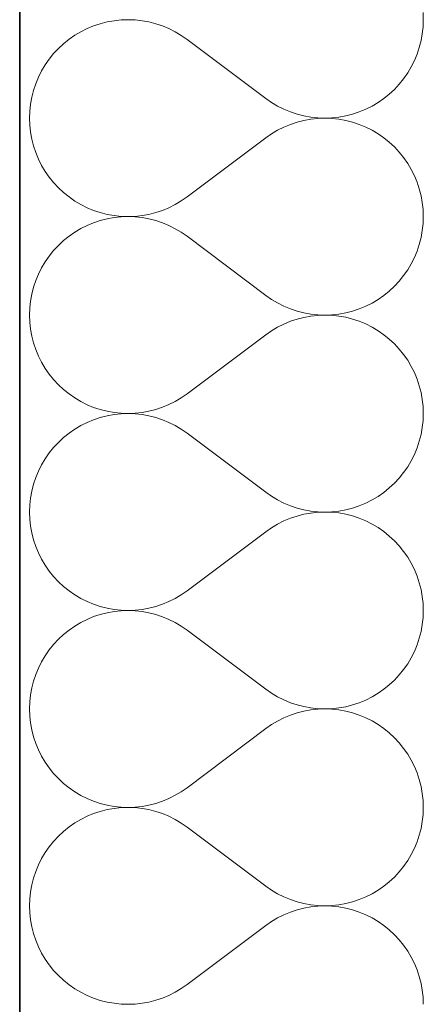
# Model space of a CAD drawing. Header units: millimetres. Extents: x -8078 to 241103, y -4319 to 602442.
# Tile 143 of 148: x 80170 to 80326, y 293057 to 293438. Entities that reach past the tile are written whole.
import ezdxf

# ---------------------------------------------------------------- set-up
doc = ezdxf.new("R2010")
doc.units = ezdxf.units.MM
doc.header["$MEASUREMENT"] = 0
doc.layers.add('#podkład', color=252, linetype='Continuous')
doc.layers.add('- A - ocieplenie', color=7, linetype='Continuous')

# ---------------------------------------------------------------- blocks, each defined once
blk = doc.blocks.new('UHYGFFFF')
at = {"layer": '- A - ocieplenie', "color": 252, "linetype": 'Continuous', "lineweight": 35, "ltscale": 100}
blk.add_line((19777.48, 396062.63), (19777.47, 388486.86), dxfattribs=at)
at = {"layer": '- A - ocieplenie', "color": 252, "linetype": 'Continuous', "lineweight": 13, "ltscale": 100}
for p, q in [((19933.67, 393956.9), (19933.57, 393959.62)), ((19806.09, 393954.5), (19803.57, 393953.46)), ((19808.67, 393955.36), (19806.09, 393954.5)), ((19811.31, 393956.03), (19808.67, 393955.36)), ((19813.98, 393956.51), (19811.31, 393956.03)), ((19816.69, 393956.8), (19813.98, 393956.51)), ((19819.41, 393956.9), (19816.69, 393956.8)), ((19822.13, 393956.8), (19819.41, 393956.9)), ((19824.83, 393956.51), (19822.13, 393956.8)), ((19827.51, 393956.02), (19824.83, 393956.51)), ((19830.14, 393955.35), (19827.51, 393956.02)), ((19832.72, 393954.48), (19830.14, 393955.35)), ((19835.24, 393953.44), (19832.72, 393954.48)), ((19933.57, 393954.18), (19933.67, 393956.9)), ((19798.8, 393950.86), (19796.56, 393949.31)), ((19801.14, 393952.25), (19798.8, 393950.86)), ((19803.57, 393953.46), (19801.14, 393952.25)), ((19837.67, 393952.22), (19835.24, 393953.44)), ((19840.01, 393950.83), (19837.67, 393952.22)), ((19842.24, 393949.28), (19840.01, 393950.83)), ((19932.8, 393948.8), (19933.28, 393951.47)), ((19933.28, 393951.47), (19933.57, 393954.18)), ((19794.45, 393947.6), (19792.45, 393945.75)), ((19796.56, 393949.31), (19794.45, 393947.6)), ((19872.72, 393926.42), (19842.24, 393949.28)), ((19932.12, 393946.16), (19932.8, 393948.8)), ((19790.6, 393943.76), (19788.89, 393941.64)), ((19792.45, 393945.75), (19790.6, 393943.76)), ((19930.22, 393941.07), (19931.26, 393943.58)), ((19931.26, 393943.58), (19932.12, 393946.16)), ((19787.34, 393939.41), (19785.95, 393937.07)), ((19788.89, 393941.64), (19787.34, 393939.41)), ((19929, 393938.63), (19930.22, 393941.07)), ((19785.95, 393937.07), (19784.73, 393934.63)), ((19926.06, 393934.06), (19927.62, 393936.29)), ((19927.62, 393936.29), (19929, 393938.63)), ((19783.69, 393932.12), (19782.83, 393929.54)), ((19784.73, 393934.63), (19783.69, 393932.12)), ((19922.5, 393929.95), (19924.36, 393931.94)), ((19924.36, 393931.94), (19926.06, 393934.06)), ((19782.83, 393929.54), (19782.16, 393926.9)), ((19918.39, 393926.39), (19920.51, 393928.1)), ((19920.51, 393928.1), (19922.5, 393929.95)), ((19781.68, 393924.23), (19781.38, 393921.52)), ((19782.16, 393926.9), (19781.68, 393924.23)), ((19872.72, 393926.42), (19874.95, 393924.87)), ((19874.95, 393924.87), (19877.29, 393923.48)), ((19913.82, 393923.45), (19916.16, 393924.84)), ((19916.16, 393924.84), (19918.39, 393926.39)), ((19781.38, 393921.52), (19781.29, 393918.8)), ((19877.29, 393923.48), (19879.72, 393922.26)), ((19879.72, 393922.26), (19882.23, 393921.21)), ((19882.23, 393921.21), (19884.81, 393920.35)), ((19884.81, 393920.35), (19887.45, 393919.68)), ((19903.65, 393919.67), (19906.29, 393920.34)), ((19906.29, 393920.34), (19908.87, 393921.2)), ((19908.87, 393921.2), (19911.38, 393922.24)), ((19911.38, 393922.24), (19913.82, 393923.45)), ((19781.29, 393918.8), (19781.38, 393916.08)), ((19882.23, 393916.39), (19879.72, 393915.35)), ((19884.81, 393917.25), (19882.23, 393916.39)), ((19887.45, 393917.93), (19884.81, 393917.25)), ((19887.45, 393919.68), (19890.12, 393919.19)), ((19890.12, 393918.41), (19887.45, 393917.93)), ((19890.12, 393919.19), (19892.83, 393918.9)), ((19892.83, 393918.7), (19890.12, 393918.41)), ((19892.83, 393918.9), (19895.55, 393918.8)), ((19895.55, 393918.8), (19892.83, 393918.7)), ((19895.55, 393918.8), (19898.27, 393918.9)), ((19898.27, 393918.71), (19895.55, 393918.8)), ((19898.27, 393918.9), (19900.97, 393919.19)), ((19900.97, 393918.42), (19898.27, 393918.71)), ((19900.97, 393919.19), (19903.65, 393919.67)), ((19903.65, 393917.94), (19900.97, 393918.42)), ((19906.29, 393917.26), (19903.65, 393917.94)), ((19908.87, 393916.41), (19906.29, 393917.26)), ((19911.38, 393915.37), (19908.87, 393916.41)), ((19781.38, 393916.08), (19781.68, 393913.38)), ((19781.68, 393913.38), (19782.16, 393910.7)), ((19874.95, 393912.74), (19872.72, 393911.18)), ((19877.29, 393914.13), (19874.95, 393912.74)), ((19879.72, 393915.35), (19877.29, 393914.13)), ((19913.82, 393914.15), (19911.38, 393915.37)), ((19916.16, 393912.76), (19913.82, 393914.15)), ((19918.39, 393911.21), (19916.16, 393912.76)), ((19782.16, 393910.7), (19782.83, 393908.06)), ((19872.72, 393911.18), (19842.24, 393888.33)), ((19920.51, 393909.51), (19918.39, 393911.21)), ((19922.5, 393907.65), (19920.51, 393909.51)), ((19782.83, 393908.06), (19783.69, 393905.48)), ((19783.69, 393905.48), (19784.73, 393902.97)), ((19924.36, 393905.66), (19922.5, 393907.65)), ((19926.06, 393903.54), (19924.36, 393905.66)), ((19784.73, 393902.97), (19785.95, 393900.54)), ((19927.62, 393901.31), (19926.06, 393903.54)), ((19929, 393898.97), (19927.62, 393901.31)), ((19785.95, 393900.54), (19787.34, 393898.2)), ((19787.34, 393898.2), (19788.89, 393895.96)), ((19930.22, 393896.54), (19929, 393898.97)), ((19788.89, 393895.96), (19790.6, 393893.85)), ((19790.6, 393893.85), (19792.45, 393891.86)), ((19931.26, 393894.02), (19930.22, 393896.54)), ((19932.12, 393891.44), (19931.26, 393894.02)), ((19792.45, 393891.86), (19794.45, 393890)), ((19794.45, 393890), (19796.56, 393888.3)), ((19932.8, 393888.81), (19932.12, 393891.44)), ((19796.56, 393888.3), (19798.8, 393886.75)), ((19798.8, 393886.75), (19801.14, 393885.36)), ((19837.67, 393885.38), (19840.01, 393886.77)), ((19840.01, 393886.77), (19842.24, 393888.33)), ((19933.28, 393886.13), (19932.8, 393888.81)), ((19933.57, 393883.43), (19933.28, 393886.13)), ((19801.14, 393885.36), (19803.57, 393884.14)), ((19803.57, 393884.14), (19806.09, 393883.1)), ((19806.09, 393883.1), (19808.67, 393882.24)), ((19808.67, 393882.24), (19811.31, 393881.57)), ((19827.51, 393881.58), (19830.14, 393882.26)), ((19830.14, 393882.26), (19832.72, 393883.12)), ((19832.72, 393883.12), (19835.24, 393884.16)), ((19835.24, 393884.16), (19837.67, 393885.38)), ((19933.67, 393880.71), (19933.57, 393883.43)), ((19806.09, 393878.31), (19803.57, 393877.27)), ((19808.67, 393879.17), (19806.09, 393878.31)), ((19811.31, 393879.84), (19808.67, 393879.17)), ((19811.31, 393881.57), (19813.98, 393881.09)), ((19813.98, 393880.32), (19811.31, 393879.84)), ((19813.98, 393881.09), (19816.69, 393880.8)), ((19816.69, 393880.61), (19813.98, 393880.32)), ((19816.69, 393880.8), (19819.41, 393880.71)), ((19819.41, 393880.71), (19816.69, 393880.61)), ((19819.41, 393880.71), (19822.13, 393880.81)), ((19822.13, 393880.61), (19819.41, 393880.71)), ((19822.13, 393880.81), (19824.83, 393881.1)), ((19824.83, 393880.31), (19822.13, 393880.61)), ((19824.83, 393881.1), (19827.51, 393881.58)), ((19827.51, 393879.83), (19824.83, 393880.31)), ((19830.14, 393879.16), (19827.51, 393879.83)), ((19832.72, 393878.29), (19830.14, 393879.16)), ((19835.24, 393877.25), (19832.72, 393878.29)), ((19933.57, 393877.99), (19933.67, 393880.71)), ((19798.8, 393874.67), (19796.56, 393873.12)), ((19801.14, 393876.05), (19798.8, 393874.67)), ((19803.57, 393877.27), (19801.14, 393876.05)), ((19837.67, 393876.03), (19835.24, 393877.25)), ((19840.01, 393874.64), (19837.67, 393876.03)), ((19842.24, 393873.09), (19840.01, 393874.64)), ((19932.8, 393872.61), (19933.28, 393875.28)), ((19933.28, 393875.28), (19933.57, 393877.99)), ((19794.45, 393871.41), (19792.45, 393869.56)), ((19796.56, 393873.12), (19794.45, 393871.41)), ((19872.72, 393850.23), (19842.24, 393873.09)), ((19932.12, 393869.97), (19932.8, 393872.61)), ((19790.6, 393867.57), (19788.89, 393865.45)), ((19792.45, 393869.56), (19790.6, 393867.57)), ((19930.22, 393864.88), (19931.26, 393867.39)), ((19931.26, 393867.39), (19932.12, 393869.97)), ((19787.34, 393863.21), (19785.95, 393860.88)), ((19788.89, 393865.45), (19787.34, 393863.21)), ((19929, 393862.44), (19930.22, 393864.88)), ((19785.95, 393860.88), (19784.73, 393858.44)), ((19926.06, 393857.87), (19927.62, 393860.1)), ((19927.62, 393860.1), (19929, 393862.44)), ((19783.69, 393855.93), (19782.83, 393853.35)), ((19784.73, 393858.44), (19783.69, 393855.93)), ((19922.5, 393853.76), (19924.36, 393855.75)), ((19924.36, 393855.75), (19926.06, 393857.87)), ((19782.83, 393853.35), (19782.16, 393850.71)), ((19918.39, 393850.2), (19920.51, 393851.91)), ((19920.51, 393851.91), (19922.5, 393853.76)), ((19781.68, 393848.03), (19781.38, 393845.33)), ((19782.16, 393850.71), (19781.68, 393848.03)), ((19872.72, 393850.23), (19874.95, 393848.68)), ((19874.95, 393848.68), (19877.29, 393847.29)), ((19913.82, 393847.26), (19916.16, 393848.65)), ((19916.16, 393848.65), (19918.39, 393850.2)), ((19781.38, 393845.33), (19781.29, 393842.61)), ((19877.29, 393847.29), (19879.72, 393846.07)), ((19879.72, 393846.07), (19882.23, 393845.02)), ((19882.23, 393845.02), (19884.81, 393844.16)), ((19884.81, 393844.16), (19887.45, 393843.49)), ((19903.65, 393843.48), (19906.29, 393844.15)), ((19906.29, 393844.15), (19908.87, 393845.01)), ((19908.87, 393845.01), (19911.38, 393846.05)), ((19911.38, 393846.05), (19913.82, 393847.26)), ((19781.29, 393842.61), (19781.38, 393839.89)), ((19882.23, 393840.2), (19879.72, 393839.16)), ((19884.81, 393841.06), (19882.23, 393840.2)), ((19887.45, 393841.73), (19884.81, 393841.06)), ((19887.45, 393843.49), (19890.12, 393843)), ((19890.12, 393842.22), (19887.45, 393841.73)), ((19890.12, 393843), (19892.83, 393842.71)), ((19892.83, 393842.51), (19890.12, 393842.22)), ((19892.83, 393842.71), (19895.55, 393842.61)), ((19895.55, 393842.61), (19892.83, 393842.51)), ((19895.55, 393842.61), (19898.27, 393842.71)), ((19898.27, 393842.52), (19895.55, 393842.61)), ((19898.27, 393842.71), (19900.97, 393843)), ((19900.97, 393842.23), (19898.27, 393842.52)), ((19900.97, 393843), (19903.65, 393843.48)), ((19903.65, 393841.75), (19900.97, 393842.23)), ((19906.29, 393841.07), (19903.65, 393841.75)), ((19908.87, 393840.22), (19906.29, 393841.07)), ((19911.38, 393839.18), (19908.87, 393840.22)), ((19781.38, 393839.89), (19781.68, 393837.19)), ((19781.68, 393837.19), (19782.16, 393834.51)), ((19874.95, 393836.55), (19872.72, 393834.99)), ((19877.29, 393837.94), (19874.95, 393836.55)), ((19879.72, 393839.16), (19877.29, 393837.94)), ((19913.82, 393837.96), (19911.38, 393839.18)), ((19916.16, 393836.57), (19913.82, 393837.96)), ((19918.39, 393835.02), (19916.16, 393836.57)), ((19782.16, 393834.51), (19782.83, 393831.87)), ((19872.72, 393834.99), (19842.24, 393812.14)), ((19920.51, 393833.32), (19918.39, 393835.02)), ((19922.5, 393831.46), (19920.51, 393833.32)), ((19782.83, 393831.87), (19783.69, 393829.29)), ((19783.69, 393829.29), (19784.73, 393826.78)), ((19924.36, 393829.47), (19922.5, 393831.46)), ((19926.06, 393827.35), (19924.36, 393829.47)), ((19784.73, 393826.78), (19785.95, 393824.35)), ((19927.62, 393825.12), (19926.06, 393827.35)), ((19929, 393822.78), (19927.62, 393825.12)), ((19785.95, 393824.35), (19787.34, 393822.01)), ((19787.34, 393822.01), (19788.89, 393819.77)), ((19930.22, 393820.35), (19929, 393822.78)), ((19788.89, 393819.77), (19790.6, 393817.66)), ((19790.6, 393817.66), (19792.45, 393815.67)), ((19931.26, 393817.83), (19930.22, 393820.35)), ((19932.12, 393815.25), (19931.26, 393817.83)), ((19792.45, 393815.67), (19794.45, 393813.81)), ((19794.45, 393813.81), (19796.56, 393812.11)), ((19932.8, 393812.62), (19932.12, 393815.25)), ((19796.56, 393812.11), (19798.8, 393810.56)), ((19798.8, 393810.56), (19801.14, 393809.17)), ((19837.67, 393809.19), (19840.01, 393810.58)), ((19840.01, 393810.58), (19842.24, 393812.14)), ((19933.28, 393809.94), (19932.8, 393812.62)), ((19933.57, 393807.23), (19933.28, 393809.94)), ((19801.14, 393809.17), (19803.57, 393807.95)), ((19803.57, 393807.95), (19806.09, 393806.91)), ((19806.09, 393806.91), (19808.67, 393806.05)), ((19808.67, 393806.05), (19811.31, 393805.38)), ((19827.51, 393805.39), (19830.14, 393806.07)), ((19830.14, 393806.07), (19832.72, 393806.93)), ((19832.72, 393806.93), (19835.24, 393807.97)), ((19835.24, 393807.97), (19837.67, 393809.19)), ((19933.67, 393804.52), (19933.57, 393807.23)), ((19806.09, 393802.12), (19803.57, 393801.08)), ((19808.67, 393802.98), (19806.09, 393802.12)), ((19811.31, 393803.65), (19808.67, 393802.98)), ((19811.31, 393805.38), (19813.98, 393804.9)), ((19813.98, 393804.13), (19811.31, 393803.65)), ((19813.98, 393804.9), (19816.69, 393804.61)), ((19816.69, 393804.42), (19813.98, 393804.13)), ((19816.69, 393804.61), (19819.41, 393804.52)), ((19819.41, 393804.52), (19816.69, 393804.42)), ((19819.41, 393804.52), (19822.13, 393804.61)), ((19822.13, 393804.42), (19819.41, 393804.52)), ((19822.13, 393804.61), (19824.83, 393804.91)), ((19824.83, 393804.12), (19822.13, 393804.42)), ((19824.83, 393804.91), (19827.51, 393805.39)), ((19827.51, 393803.64), (19824.83, 393804.12)), ((19830.14, 393802.96), (19827.51, 393803.64)), ((19832.72, 393802.1), (19830.14, 393802.96)), ((19835.24, 393801.06), (19832.72, 393802.1)), ((19933.57, 393801.8), (19933.67, 393804.52)), ((19798.8, 393798.48), (19796.56, 393796.93)), ((19801.14, 393799.86), (19798.8, 393798.48)), ((19803.57, 393801.08), (19801.14, 393799.86)), ((19837.67, 393799.84), (19835.24, 393801.06)), ((19840.01, 393798.45), (19837.67, 393799.84)), ((19842.24, 393796.9), (19840.01, 393798.45)), ((19932.8, 393796.41), (19933.28, 393799.09)), ((19933.28, 393799.09), (19933.57, 393801.8)), ((19794.45, 393795.22), (19792.45, 393793.37)), ((19796.56, 393796.93), (19794.45, 393795.22)), ((19872.72, 393774.04), (19842.24, 393796.9)), ((19932.12, 393793.78), (19932.8, 393796.41)), ((19790.6, 393791.38), (19788.89, 393789.26)), ((19792.45, 393793.37), (19790.6, 393791.38)), ((19930.22, 393788.68), (19931.26, 393791.2)), ((19931.26, 393791.2), (19932.12, 393793.78)), ((19787.34, 393787.02), (19785.95, 393784.68)), ((19788.89, 393789.26), (19787.34, 393787.02)), ((19929, 393786.25), (19930.22, 393788.68)), ((19785.95, 393784.68), (19784.73, 393782.25)), ((19926.06, 393781.68), (19927.62, 393783.91)), ((19927.62, 393783.91), (19929, 393786.25)), ((19783.69, 393779.74), (19782.83, 393777.16)), ((19784.73, 393782.25), (19783.69, 393779.74)), ((19922.5, 393777.57), (19924.36, 393779.56)), ((19924.36, 393779.56), (19926.06, 393781.68)), ((19782.83, 393777.16), (19782.16, 393774.52)), ((19918.39, 393774.01), (19920.51, 393775.72)), ((19920.51, 393775.72), (19922.5, 393777.57)), ((19781.68, 393771.84), (19781.38, 393769.14)), ((19782.16, 393774.52), (19781.68, 393771.84)), ((19872.72, 393774.04), (19874.95, 393772.49)), ((19874.95, 393772.49), (19877.29, 393771.1)), ((19913.82, 393771.07), (19916.16, 393772.46)), ((19916.16, 393772.46), (19918.39, 393774.01)), ((19781.38, 393769.14), (19781.29, 393766.42)), ((19877.29, 393771.1), (19879.72, 393769.88)), ((19879.72, 393769.88), (19882.23, 393768.83)), ((19882.23, 393768.83), (19884.81, 393767.97)), ((19884.81, 393767.97), (19887.45, 393767.3)), ((19903.65, 393767.29), (19906.29, 393767.96)), ((19906.29, 393767.96), (19908.87, 393768.82)), ((19908.87, 393768.82), (19911.38, 393769.86)), ((19911.38, 393769.86), (19913.82, 393771.07)), ((19781.29, 393766.42), (19781.38, 393763.7)), ((19882.23, 393764.01), (19879.72, 393762.97)), ((19884.81, 393764.87), (19882.23, 393764.01)), ((19887.45, 393765.54), (19884.81, 393764.87)), ((19887.45, 393767.3), (19890.12, 393766.81)), ((19890.12, 393766.03), (19887.45, 393765.54)), ((19890.12, 393766.81), (19892.83, 393766.52)), ((19892.83, 393766.32), (19890.12, 393766.03)), ((19892.83, 393766.52), (19895.55, 393766.42)), ((19895.55, 393766.42), (19892.83, 393766.32)), ((19895.55, 393766.42), (19898.27, 393766.52)), ((19898.27, 393766.33), (19895.55, 393766.42)), ((19898.27, 393766.52), (19900.97, 393766.81)), ((19900.97, 393766.04), (19898.27, 393766.33)), ((19900.97, 393766.81), (19903.65, 393767.29)), ((19903.65, 393765.55), (19900.97, 393766.04)), ((19906.29, 393764.88), (19903.65, 393765.55)), ((19908.87, 393764.03), (19906.29, 393764.88)), ((19911.38, 393762.99), (19908.87, 393764.03)), ((19781.38, 393763.7), (19781.68, 393761)), ((19781.68, 393761), (19782.16, 393758.32)), ((19874.95, 393760.36), (19872.72, 393758.8)), ((19877.29, 393761.75), (19874.95, 393760.36)), ((19879.72, 393762.97), (19877.29, 393761.75)), ((19913.82, 393761.77), (19911.38, 393762.99)), ((19916.16, 393760.38), (19913.82, 393761.77)), ((19918.39, 393758.83), (19916.16, 393760.38)), ((19782.16, 393758.32), (19782.83, 393755.68)), ((19872.72, 393758.8), (19842.24, 393735.94)), ((19920.51, 393757.12), (19918.39, 393758.83)), ((19922.5, 393755.27), (19920.51, 393757.12)), ((19782.83, 393755.68), (19783.69, 393753.1)), ((19783.69, 393753.1), (19784.73, 393750.59)), ((19924.36, 393753.28), (19922.5, 393755.27)), ((19926.06, 393751.16), (19924.36, 393753.28)), ((19784.73, 393750.59), (19785.95, 393748.16)), ((19927.62, 393748.93), (19926.06, 393751.16)), ((19929, 393746.59), (19927.62, 393748.93)), ((19785.95, 393748.16), (19787.34, 393745.82)), ((19787.34, 393745.82), (19788.89, 393743.58)), ((19930.22, 393744.16), (19929, 393746.59)), ((19788.89, 393743.58), (19790.6, 393741.47)), ((19790.6, 393741.47), (19792.45, 393739.47)), ((19931.26, 393741.64), (19930.22, 393744.16)), ((19932.12, 393739.06), (19931.26, 393741.64)), ((19792.45, 393739.47), (19794.45, 393737.62)), ((19794.45, 393737.62), (19796.56, 393735.92)), ((19932.8, 393736.43), (19932.12, 393739.06)), ((19796.56, 393735.92), (19798.8, 393734.36)), ((19798.8, 393734.36), (19801.14, 393732.98)), ((19837.67, 393733), (19840.01, 393734.39)), ((19840.01, 393734.39), (19842.24, 393735.94)), ((19933.28, 393733.75), (19932.8, 393736.43)), ((19933.57, 393731.04), (19933.28, 393733.75)), ((19801.14, 393732.98), (19803.57, 393731.76)), ((19803.57, 393731.76), (19806.09, 393730.72)), ((19806.09, 393730.72), (19808.67, 393729.86)), ((19808.67, 393729.86), (19811.31, 393729.19)), ((19827.51, 393729.2), (19830.14, 393729.88)), ((19830.14, 393729.88), (19832.72, 393730.74)), ((19832.72, 393730.74), (19835.24, 393731.78)), ((19835.24, 393731.78), (19837.67, 393733)), ((19933.67, 393728.33), (19933.57, 393731.04)), ((19806.09, 393725.93), (19803.57, 393724.89)), ((19808.67, 393726.79), (19806.09, 393725.93)), ((19811.31, 393727.46), (19808.67, 393726.79)), ((19811.31, 393729.19), (19813.98, 393728.71)), ((19813.98, 393727.94), (19811.31, 393727.46)), ((19813.98, 393728.71), (19816.69, 393728.42)), ((19816.69, 393728.23), (19813.98, 393727.94)), ((19816.69, 393728.42), (19819.41, 393728.33)), ((19819.41, 393728.33), (19816.69, 393728.23)), ((19819.41, 393728.33), (19822.13, 393728.42)), ((19822.13, 393728.23), (19819.41, 393728.33)), ((19822.13, 393728.42), (19824.83, 393728.72)), ((19824.83, 393727.93), (19822.13, 393728.23)), ((19824.83, 393728.72), (19827.51, 393729.2)), ((19827.51, 393727.45), (19824.83, 393727.93)), ((19830.14, 393726.77), (19827.51, 393727.45)), ((19832.72, 393725.91), (19830.14, 393726.77)), ((19835.24, 393724.87), (19832.72, 393725.91)), ((19933.57, 393725.61), (19933.67, 393728.33)), ((19798.8, 393722.29), (19796.56, 393720.74)), ((19801.14, 393723.67), (19798.8, 393722.29)), ((19803.57, 393724.89), (19801.14, 393723.67)), ((19837.67, 393723.65), (19835.24, 393724.87)), ((19840.01, 393722.26), (19837.67, 393723.65)), ((19842.24, 393720.71), (19840.01, 393722.26)), ((19932.8, 393720.22), (19933.28, 393722.9)), ((19933.28, 393722.9), (19933.57, 393725.61)), ((19794.45, 393719.03), (19792.45, 393717.18)), ((19796.56, 393720.74), (19794.45, 393719.03)), ((19872.72, 393697.85), (19842.24, 393720.71)), ((19932.12, 393717.59), (19932.8, 393720.22)), ((19790.6, 393715.19), (19788.89, 393713.07)), ((19792.45, 393717.18), (19790.6, 393715.19)), ((19930.22, 393712.49), (19931.26, 393715.01)), ((19931.26, 393715.01), (19932.12, 393717.59)), ((19787.34, 393710.83), (19785.95, 393708.49)), ((19788.89, 393713.07), (19787.34, 393710.83)), ((19929, 393710.06), (19930.22, 393712.49)), ((19785.95, 393708.49), (19784.73, 393706.06)), ((19926.06, 393705.49), (19927.62, 393707.72)), ((19927.62, 393707.72), (19929, 393710.06)), ((19783.69, 393703.55), (19782.83, 393700.97)), ((19784.73, 393706.06), (19783.69, 393703.55)), ((19922.5, 393701.38), (19924.36, 393703.37)), ((19924.36, 393703.37), (19926.06, 393705.49)), ((19782.83, 393700.97), (19782.16, 393698.33)), ((19918.39, 393697.82), (19920.51, 393699.53)), ((19920.51, 393699.53), (19922.5, 393701.38)), ((19781.68, 393695.65), (19781.38, 393692.95)), ((19782.16, 393698.33), (19781.68, 393695.65)), ((19872.72, 393697.85), (19874.95, 393696.3)), ((19874.95, 393696.3), (19877.29, 393694.91)), ((19913.82, 393694.88), (19916.16, 393696.27)), ((19916.16, 393696.27), (19918.39, 393697.82)), ((19781.38, 393692.95), (19781.29, 393690.23)), ((19877.29, 393694.91), (19879.72, 393693.69)), ((19879.72, 393693.69), (19882.23, 393692.64)), ((19882.23, 393692.64), (19884.81, 393691.78)), ((19884.81, 393691.78), (19887.45, 393691.11)), ((19903.65, 393691.1), (19906.29, 393691.77)), ((19906.29, 393691.77), (19908.87, 393692.63)), ((19908.87, 393692.63), (19911.38, 393693.67)), ((19911.38, 393693.67), (19913.82, 393694.88)), ((19781.29, 393690.23), (19781.38, 393687.51)), ((19882.23, 393687.82), (19879.72, 393686.77)), ((19884.81, 393688.68), (19882.23, 393687.82)), ((19887.45, 393689.35), (19884.81, 393688.68)), ((19887.45, 393691.11), (19890.12, 393690.62)), ((19890.12, 393689.84), (19887.45, 393689.35)), ((19890.12, 393690.62), (19892.83, 393690.33)), ((19892.83, 393690.13), (19890.12, 393689.84)), ((19892.83, 393690.33), (19895.55, 393690.23)), ((19895.55, 393690.23), (19892.83, 393690.13)), ((19895.55, 393690.23), (19898.27, 393690.33)), ((19898.27, 393690.13), (19895.55, 393690.23)), ((19898.27, 393690.33), (19900.97, 393690.61)), ((19900.97, 393689.85), (19898.27, 393690.13)), ((19900.97, 393690.61), (19903.65, 393691.1)), ((19903.65, 393689.36), (19900.97, 393689.85)), ((19906.29, 393688.69), (19903.65, 393689.36)), ((19908.87, 393687.83), (19906.29, 393688.69)), ((19911.38, 393686.8), (19908.87, 393687.83)), ((19781.38, 393687.51), (19781.68, 393684.81)), ((19781.68, 393684.81), (19782.16, 393682.13)), ((19874.95, 393684.16), (19872.72, 393682.61)), ((19877.29, 393685.55), (19874.95, 393684.16)), ((19879.72, 393686.77), (19877.29, 393685.55)), ((19913.82, 393685.58), (19911.38, 393686.8)), ((19916.16, 393684.19), (19913.82, 393685.58)), ((19918.39, 393682.64), (19916.16, 393684.19)), ((19782.16, 393682.13), (19782.83, 393679.49)), ((19872.72, 393682.61), (19842.24, 393659.75)), ((19920.51, 393680.93), (19918.39, 393682.64)), ((19922.5, 393679.08), (19920.51, 393680.93)), ((19782.83, 393679.49), (19783.69, 393676.91)), ((19783.69, 393676.91), (19784.73, 393674.4)), ((19924.36, 393677.09), (19922.5, 393679.08)), ((19926.06, 393674.97), (19924.36, 393677.09)), ((19784.73, 393674.4), (19785.95, 393671.97)), ((19927.62, 393672.74), (19926.06, 393674.97)), ((19929, 393670.4), (19927.62, 393672.74)), ((19785.95, 393671.97), (19787.34, 393669.63)), ((19787.34, 393669.63), (19788.89, 393667.39)), ((19930.22, 393667.97), (19929, 393670.4)), ((19788.89, 393667.39), (19790.6, 393665.27)), ((19790.6, 393665.27), (19792.45, 393663.28)), ((19931.26, 393665.45), (19930.22, 393667.97)), ((19932.12, 393662.87), (19931.26, 393665.45)), ((19792.45, 393663.28), (19794.45, 393661.43)), ((19794.45, 393661.43), (19796.56, 393659.72)), ((19932.8, 393660.24), (19932.12, 393662.87)), ((19796.56, 393659.72), (19798.8, 393658.17)), ((19798.8, 393658.17), (19801.14, 393656.79)), ((19837.67, 393656.81), (19840.01, 393658.2)), ((19840.01, 393658.2), (19842.24, 393659.75)), ((19933.28, 393657.56), (19932.8, 393660.24)), ((19933.57, 393654.85), (19933.28, 393657.56)), ((19801.14, 393656.79), (19803.57, 393655.57)), ((19803.57, 393655.57), (19806.09, 393654.53)), ((19806.09, 393654.53), (19808.67, 393653.67)), ((19808.67, 393653.67), (19811.31, 393653)), ((19827.51, 393653.01), (19830.14, 393653.69)), ((19830.14, 393653.69), (19832.72, 393654.55)), ((19832.72, 393654.55), (19835.24, 393655.59)), ((19835.24, 393655.59), (19837.67, 393656.81)), ((19933.67, 393652.13), (19933.57, 393654.85)), ((19806.09, 393649.74), (19803.57, 393648.7)), ((19808.67, 393650.6), (19806.09, 393649.74)), ((19811.31, 393651.27), (19808.67, 393650.6)), ((19811.31, 393653), (19813.98, 393652.52)), ((19813.98, 393651.75), (19811.31, 393651.27)), ((19813.98, 393652.52), (19816.69, 393652.23)), ((19816.69, 393652.04), (19813.98, 393651.75)), ((19816.69, 393652.23), (19819.41, 393652.13)), ((19819.41, 393652.13), (19816.69, 393652.04)), ((19819.41, 393652.13), (19822.13, 393652.23)), ((19822.13, 393652.04), (19819.41, 393652.13)), ((19822.13, 393652.23), (19824.83, 393652.53)), ((19824.83, 393651.74), (19822.13, 393652.04)), ((19824.83, 393652.53), (19827.51, 393653.01)), ((19827.51, 393651.26), (19824.83, 393651.74)), ((19830.14, 393650.58), (19827.51, 393651.26)), ((19832.72, 393649.72), (19830.14, 393650.58)), ((19835.24, 393648.68), (19832.72, 393649.72)), ((19933.57, 393649.42), (19933.67, 393652.13)), ((19798.8, 393646.1), (19796.56, 393644.55)), ((19801.14, 393647.48), (19798.8, 393646.1)), ((19803.57, 393648.7), (19801.14, 393647.48)), ((19837.67, 393647.46), (19835.24, 393648.68)), ((19840.01, 393646.07), (19837.67, 393647.46)), ((19842.24, 393644.52), (19840.01, 393646.07)), ((19932.8, 393644.03), (19933.28, 393646.71)), ((19933.28, 393646.71), (19933.57, 393649.42)), ((19794.45, 393642.84), (19792.45, 393640.99)), ((19796.56, 393644.55), (19794.45, 393642.84)), ((19872.72, 393621.66), (19842.24, 393644.52)), ((19932.12, 393641.4), (19932.8, 393644.03)), ((19790.6, 393639), (19788.89, 393636.88)), ((19792.45, 393640.99), (19790.6, 393639)), ((19930.22, 393636.3), (19931.26, 393638.82)), ((19931.26, 393638.82), (19932.12, 393641.4)), ((19787.34, 393634.64), (19785.95, 393632.3)), ((19788.89, 393636.88), (19787.34, 393634.64)), ((19929, 393633.87), (19930.22, 393636.3)), ((19785.95, 393632.3), (19784.73, 393629.87)), ((19926.06, 393629.3), (19927.62, 393631.53)), ((19927.62, 393631.53), (19929, 393633.87)), ((19783.69, 393627.36), (19782.83, 393624.78)), ((19784.73, 393629.87), (19783.69, 393627.36)), ((19922.5, 393625.19), (19924.36, 393627.18)), ((19924.36, 393627.18), (19926.06, 393629.3)), ((19782.83, 393624.78), (19782.16, 393622.14)), ((19918.39, 393621.63), (19920.51, 393623.34)), ((19920.51, 393623.34), (19922.5, 393625.19)), ((19781.68, 393619.46), (19781.38, 393616.76)), ((19782.16, 393622.14), (19781.68, 393619.46)), ((19872.72, 393621.66), (19874.95, 393620.11)), ((19874.95, 393620.11), (19877.29, 393618.72)), ((19913.82, 393618.69), (19916.16, 393620.08)), ((19916.16, 393620.08), (19918.39, 393621.63)), ((19781.38, 393616.76), (19781.29, 393614.04)), ((19877.29, 393618.72), (19879.72, 393617.5)), ((19879.72, 393617.5), (19882.23, 393616.45)), ((19882.23, 393616.45), (19884.81, 393615.59)), ((19884.81, 393615.59), (19887.45, 393614.92)), ((19903.65, 393614.91), (19906.29, 393615.58)), ((19906.29, 393615.58), (19908.87, 393616.44)), ((19908.87, 393616.44), (19911.38, 393617.47)), ((19911.38, 393617.47), (19913.82, 393618.69)), ((19781.29, 393614.04), (19781.38, 393611.32)), ((19882.23, 393611.63), (19879.72, 393610.58)), ((19884.81, 393612.49), (19882.23, 393611.63)), ((19887.45, 393613.16), (19884.81, 393612.49)), ((19887.45, 393614.92), (19890.12, 393614.43)), ((19890.12, 393613.65), (19887.45, 393613.16)), ((19890.12, 393614.43), (19892.83, 393614.14)), ((19892.83, 393613.94), (19890.12, 393613.65)), ((19892.83, 393614.14), (19895.55, 393614.04)), ((19895.55, 393614.04), (19892.83, 393613.94)), ((19895.55, 393614.04), (19898.27, 393614.14)), ((19898.27, 393613.94), (19895.55, 393614.04)), ((19898.27, 393614.14), (19900.97, 393614.42)), ((19900.97, 393613.66), (19898.27, 393613.94)), ((19900.97, 393614.42), (19903.65, 393614.91)), ((19903.65, 393613.17), (19900.97, 393613.66)), ((19906.29, 393612.5), (19903.65, 393613.17)), ((19908.87, 393611.64), (19906.29, 393612.5)), ((19911.38, 393610.6), (19908.87, 393611.64)), ((19781.38, 393611.32), (19781.68, 393608.62)), ((19781.68, 393608.62), (19782.16, 393605.94)), ((19874.95, 393607.97), (19872.72, 393606.42)), ((19877.29, 393609.36), (19874.95, 393607.97)), ((19879.72, 393610.58), (19877.29, 393609.36)), ((19913.82, 393609.39), (19911.38, 393610.6)), ((19916.16, 393608), (19913.82, 393609.39)), ((19918.39, 393606.45), (19916.16, 393608)), ((19782.16, 393605.94), (19782.83, 393603.3)), ((19872.72, 393606.42), (19842.24, 393583.56)), ((19920.51, 393604.74), (19918.39, 393606.45)), ((19922.5, 393602.89), (19920.51, 393604.74)), ((19782.83, 393603.3), (19783.69, 393600.72)), ((19783.69, 393600.72), (19784.73, 393598.21)), ((19924.36, 393600.9), (19922.5, 393602.89)), ((19926.06, 393598.78), (19924.36, 393600.9)), ((19784.73, 393598.21), (19785.95, 393595.78)), ((19927.62, 393596.55), (19926.06, 393598.78)), ((19929, 393594.21), (19927.62, 393596.55)), ((19785.95, 393595.78), (19787.34, 393593.44)), ((19787.34, 393593.44), (19788.89, 393591.2)), ((19930.22, 393591.78), (19929, 393594.21)), ((19788.89, 393591.2), (19790.6, 393589.08)), ((19790.6, 393589.08), (19792.45, 393587.09)), ((19931.26, 393589.26), (19930.22, 393591.78)), ((19932.12, 393586.68), (19931.26, 393589.26)), ((19792.45, 393587.09), (19794.45, 393585.24)), ((19794.45, 393585.24), (19796.56, 393583.53)), ((19932.8, 393584.05), (19932.12, 393586.68)), ((19796.56, 393583.53), (19798.8, 393581.98)), ((19798.8, 393581.98), (19801.14, 393580.6)), ((19837.67, 393580.62), (19840.01, 393582.01)), ((19840.01, 393582.01), (19842.24, 393583.56)), ((19933.28, 393581.37), (19932.8, 393584.05)), ((19933.57, 393578.66), (19933.28, 393581.37)), ((19801.14, 393580.6), (19803.57, 393579.38)), ((19803.57, 393579.38), (19806.09, 393578.34)), ((19806.09, 393578.34), (19808.67, 393577.48)), ((19808.67, 393577.48), (19811.31, 393576.81)), ((19827.51, 393576.82), (19830.14, 393577.5)), ((19830.14, 393577.5), (19832.72, 393578.36)), ((19832.72, 393578.36), (19835.24, 393579.4)), ((19835.24, 393579.4), (19837.67, 393580.62)), ((19933.67, 393575.94), (19933.57, 393578.66)), ((19811.31, 393576.81), (19813.98, 393576.33)), ((19813.98, 393576.33), (19816.69, 393576.04)), ((19816.69, 393576.04), (19819.41, 393575.94)), ((19819.41, 393575.94), (19822.13, 393576.04)), ((19822.13, 393576.04), (19824.83, 393576.34)), ((19824.83, 393576.34), (19827.51, 393576.82))]:
    blk.add_line(p, q, dxfattribs=at)

msp = doc.modelspace()

# ---------------------------------------------------------------- block references
at = {"layer": '#podkład'}
msp.add_blockref('UHYGFFFF', (60392.7, -100518.68), dxfattribs=at)

doc.saveas('drawing.dxf')
